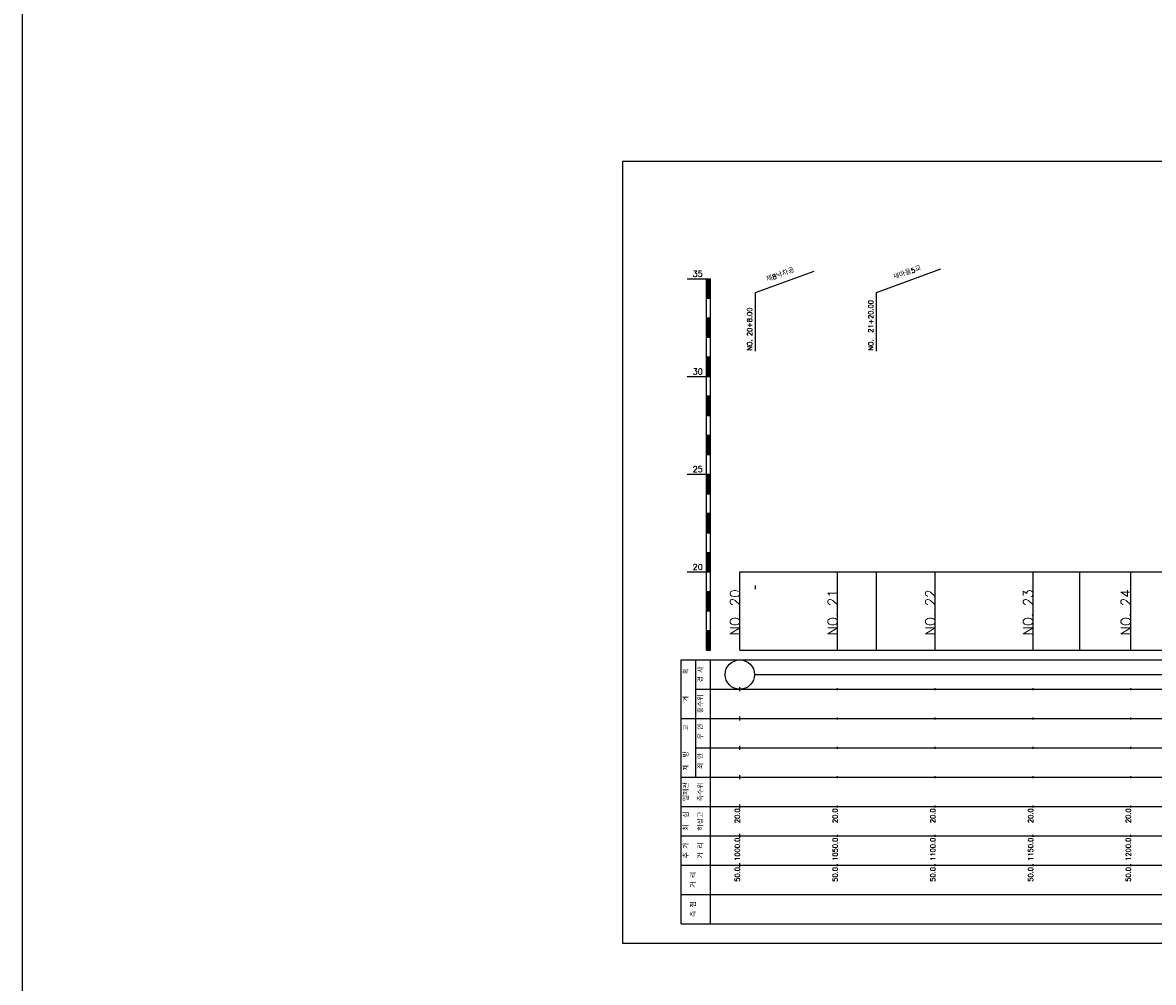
# Model space of a CAD drawing. Extents: x -3223 to 3521, y -191 to 2351.
# Tile 5 of 17: x -3223 to -2644, y 988 to 1479. Entities that reach past the tile are written whole.
import ezdxf
from ezdxf.enums import TextEntityAlignment as Align

# ---------------------------------------------------------------- set-up
doc = ezdxf.new("R2010")
doc.units = 0
doc.header["$LTSCALE"] = 5
for name, color, linetype in [('BOX', 5, 'CONTINUOUS'), ('DT1', 3, 'CONTINUOUS'), ('LT1', 4, 'CONTINUOUS'), ('ST1', 7, 'CONTINUOUS')]:
    doc.layers.add(name, color=color, linetype=linetype)
doc.styles.add('GHS', font='ROMANS.shx', dxfattribs={"bigfont": 'GHS.shx'})

msp = doc.modelspace()

# ---------------------------------------------------------------- linework, layer by layer
at = {"layer": 'BOX'}
msp.add_lwpolyline([(-2915.67, 1008), (-2315.67, 1008), (-2315.67, 1408), (-2915.67, 1408), (-2915.67, 1008)], dxfattribs=at)
at = {"layer": 'DT1'}
for p, q in [((-2855.67, 1189.08), (-2855.67, 1191.08)), ((-2847.67, 1189.08), (-2847.67, 1191.08)), ((-2805.67, 1189.58), (-2805.67, 1190.58)), ((-2755.67, 1189.58), (-2755.67, 1190.58)), ((-2705.67, 1189.58), (-2705.67, 1190.58)), ((-2655.67, 1189.58), (-2655.67, 1190.58))]:
    msp.add_line(p, q, dxfattribs=at)
at = {"layer": 'DT1', "linetype": 'CONTINUOUS'}
msp.add_lwpolyline([(-3222.61, 2188.43), (-2074.34, 2188.43), (-2074.34, -191.49), (-3222.61, -191.49)], close=True, dxfattribs=at)
at = {"layer": 'LT1'}
for p, q in [((-2882.67, 1348), (-2872.67, 1348)), ((-2872.67, 1158), (-2872.67, 1348)), ((-2872.67, 1348), (-2870.67, 1348)), ((-2870.67, 1158), (-2870.67, 1348)), ((-2872.17, 1347.8), (-2872.17, 1338.2)), ((-2871.67, 1347.8), (-2871.67, 1338.2)), ((-2871.17, 1347.8), (-2871.17, 1338.2)), ((-2872.67, 1338), (-2870.67, 1338)), ((-2872.67, 1328), (-2870.67, 1328)), ((-2872.17, 1327.8), (-2872.17, 1318.2)), ((-2871.67, 1327.8), (-2871.67, 1318.2)), ((-2871.17, 1327.8), (-2871.17, 1318.2)), ((-2872.67, 1318), (-2870.67, 1318)), ((-2872.67, 1308), (-2870.67, 1308)), ((-2872.17, 1307.8), (-2872.17, 1298.2)), ((-2871.67, 1307.8), (-2871.67, 1298.2)), ((-2871.17, 1307.8), (-2871.17, 1298.2)), ((-2882.67, 1298), (-2872.67, 1298)), ((-2872.67, 1298), (-2870.67, 1298)), ((-2872.67, 1288), (-2870.67, 1288)), ((-2872.17, 1287.8), (-2872.17, 1278.2)), ((-2871.67, 1287.8), (-2871.67, 1278.2)), ((-2871.17, 1287.8), (-2871.17, 1278.2)), ((-2872.67, 1278), (-2870.67, 1278)), ((-2872.67, 1268), (-2870.67, 1268)), ((-2872.17, 1267.8), (-2872.17, 1258.2)), ((-2871.67, 1267.8), (-2871.67, 1258.2)), ((-2871.17, 1267.8), (-2871.17, 1258.2)), ((-2872.67, 1258), (-2870.67, 1258)), ((-2882.67, 1248), (-2872.67, 1248)), ((-2872.67, 1248), (-2870.67, 1248)), ((-2872.17, 1247.8), (-2872.17, 1238.2)), ((-2871.67, 1247.8), (-2871.67, 1238.2)), ((-2871.17, 1247.8), (-2871.17, 1238.2)), ((-2872.67, 1238), (-2870.67, 1238)), ((-2872.67, 1228), (-2870.67, 1228)), ((-2872.17, 1227.8), (-2872.17, 1218.2)), ((-2871.67, 1227.8), (-2871.67, 1218.2)), ((-2871.17, 1227.8), (-2871.17, 1218.2)), ((-2872.67, 1218), (-2870.67, 1218)), ((-2872.67, 1208), (-2870.67, 1208)), ((-2872.17, 1207.8), (-2872.17, 1198.2)), ((-2871.67, 1207.8), (-2871.67, 1198.2)), ((-2871.17, 1207.8), (-2871.17, 1198.2)), ((-2882.67, 1198), (-2872.67, 1198)), ((-2872.67, 1198), (-2870.67, 1198)), ((-2855.67, 1158), (-2855.67, 1198)), ((-2805.67, 1158), (-2805.67, 1198)), ((-2785.67, 1158), (-2785.67, 1198)), ((-2755.67, 1158), (-2755.67, 1198)), ((-2705.67, 1158), (-2705.67, 1198)), ((-2681.67, 1158), (-2681.67, 1198)), ((-2655.67, 1158), (-2655.67, 1198)), ((-2872.67, 1188), (-2870.67, 1188)), ((-2872.17, 1187.8), (-2872.17, 1178.2)), ((-2871.67, 1187.8), (-2871.67, 1178.2)), ((-2871.17, 1187.8), (-2871.17, 1178.2)), ((-2872.67, 1178), (-2870.67, 1178)), ((-2872.67, 1168), (-2870.67, 1168)), ((-2872.17, 1167.8), (-2872.17, 1158.2)), ((-2871.67, 1167.8), (-2871.67, 1158.2)), ((-2871.17, 1167.8), (-2871.17, 1158.2)), ((-2872.67, 1158), (-2870.67, 1158)), ((-2855.67, 1158), (-2355.67, 1158)), ((-2855.67, 1137), (-2855.67, 1139)), ((-2805.67, 1137.5), (-2805.67, 1138.5)), ((-2755.67, 1137.5), (-2755.67, 1138.5)), ((-2705.67, 1137.5), (-2705.67, 1138.5)), ((-2655.67, 1137.5), (-2655.67, 1138.5)), ((-2855.67, 1122), (-2855.67, 1124)), ((-2805.67, 1122.5), (-2805.67, 1123.5)), ((-2755.67, 1122.5), (-2755.67, 1123.5)), ((-2705.67, 1122.5), (-2705.67, 1123.5)), ((-2655.67, 1122.5), (-2655.67, 1123.5)), ((-2855.67, 1107), (-2855.67, 1109)), ((-2805.67, 1107.5), (-2805.67, 1108.5)), ((-2755.67, 1107.5), (-2755.67, 1108.5)), ((-2705.67, 1107.5), (-2705.67, 1108.5)), ((-2655.67, 1107.5), (-2655.67, 1108.5)), ((-2855.67, 1092), (-2855.67, 1094)), ((-2805.67, 1092.5), (-2805.67, 1093.5)), ((-2755.67, 1092.5), (-2755.67, 1093.5)), ((-2705.67, 1092.5), (-2705.67, 1093.5)), ((-2655.67, 1092.5), (-2655.67, 1093.5)), ((-2855.67, 1077), (-2855.67, 1079)), ((-2805.67, 1077.5), (-2805.67, 1078.5)), ((-2755.67, 1077.5), (-2755.67, 1078.5)), ((-2705.67, 1077.5), (-2705.67, 1078.5)), ((-2655.67, 1077.5), (-2655.67, 1078.5)), ((-2855.67, 1062), (-2855.67, 1064)), ((-2805.67, 1062.5), (-2805.67, 1063.5)), ((-2755.67, 1062.5), (-2755.67, 1063.5)), ((-2705.67, 1062.5), (-2705.67, 1063.5)), ((-2655.67, 1062.5), (-2655.67, 1063.5)), ((-2855.67, 1047), (-2855.67, 1049)), ((-2805.67, 1047.5), (-2805.67, 1048.5)), ((-2755.67, 1047.5), (-2755.67, 1048.5)), ((-2705.67, 1047.5), (-2705.67, 1048.5)), ((-2655.67, 1047.5), (-2655.67, 1048.5))]:
    msp.add_line(p, q, dxfattribs=at)
at = {"layer": 'LT1', "linetype": 'CONTINUOUS'}
for p, q in [((-2847.67, 1341), (-2817.68, 1351.91)), ((-2785.67, 1341), (-2752.78, 1352.97)), ((-2847.67, 1311), (-2847.67, 1341)), ((-2785.67, 1311), (-2785.67, 1341))]:
    msp.add_line(p, q, dxfattribs=at)
at = {"layer": 'LT1'}
msp.add_lwpolyline([(-2855.67, 1198), (-2805.67, 1198), (-2755.67, 1198), (-2705.67, 1198), (-2655.67, 1198), (-2605.67, 1198), (-2555.67, 1198), (-2505.67, 1198), (-2455.67, 1198), (-2405.67, 1198), (-2355.67, 1198)], dxfattribs=at)
at = {"layer": 'ST1'}
for p, q in [((-2885.67, 1153), (-2342.67, 1153)), ((-2885.67, 1018), (-2885.67, 1153)), ((-2878.17, 1123), (-2878.17, 1153)), ((-2870.67, 1018), (-2870.67, 1153)), ((-2878.17, 1138), (-2342.67, 1138)), ((-2885.67, 1123), (-2342.67, 1123)), ((-2878.17, 1093), (-2878.17, 1123)), ((-2878.17, 1108), (-2342.67, 1108)), ((-2885.67, 1093), (-2342.67, 1093)), ((-2885.67, 1078), (-2342.67, 1078)), ((-2885.67, 1063), (-2342.67, 1063)), ((-2885.67, 1048), (-2342.67, 1048)), ((-2885.67, 1033), (-2342.67, 1033)), ((-2885.67, 1018), (-2342.67, 1018))]:
    msp.add_line(p, q, dxfattribs=at)
at = {"layer": 'ST1', "linetype": 'CONTINUOUS'}
msp.add_line((-2848.17, 1145.5), (-2363.17, 1145.5), dxfattribs=at)
msp.add_circle((-2855.67, 1145.5), 7.5, dxfattribs=at)

# ---------------------------------------------------------------- texts
at = {"layer": 'DT1', "linetype": 'CONTINUOUS', "style": 'GHS'}
for s, rotation, p in [('새마을5교', 20, (-2769.67, 1349.99)), ('제8낙차공', 20, (-2834.57, 1348.93)), ('  획', 90, (-2881.92, 1145.5)), ('경 사', 90, (-2874.42, 1145.5)), ('홍수위', 90, (-2874.42, 1130.5)), ('   계', 90, (-2881.92, 1130.5)), ('   고', 90, (-2881.92, 1115.5)), (' 우 안', 90, (-2874.42, 1115.5)), (' 제  방', 90, (-2881.92, 1100.5)), (' 좌 안', 90, (-2874.42, 1100.5)), ('일제관', 90, (-2881.92, 1085.5)), ('측수위', 90, (-2874.42, 1085.5)), ('최  심', 90, (-2881.92, 1070.5)), ('하상고', 90, (-2874.42, 1070.5)), ('추 가', 90, (-2881.92, 1055.5)), ('거 리', 90, (-2874.42, 1055.5)), ('거 리', 90, (-2878.17, 1040.5)), ('측 점', 90, (-2878.17, 1025.5))]:
    msp.add_text(s, height=2.5, rotation=rotation, dxfattribs=at).set_placement(p, align=Align.CENTER)
at = {"layer": 'DT1', "style": 'GHS'}
for s, p in [('35', (-2874.67, 1349)), ('30', (-2874.67, 1299)), ('25', (-2874.67, 1249)), ('20', (-2874.67, 1199))]:
    msp.add_text(s, height=3, dxfattribs=at).set_placement(p, align=Align.RIGHT)
at = {"layer": 'DT1', "linetype": 'CONTINUOUS', "style": 'GHS'}
for s, p in [('NO.  21+20.00', (-2787.42, 1311.12)), ('NO. 20+8.00', (-2849.42, 1311.12))]:
    msp.add_text(s, height=2.5, rotation=90, dxfattribs=at).set_placement(p)
at = {"layer": 'DT1', "style": 'GHS'}
for s, height, p in [('NO. 20', 5, (-2855.67, 1189.08)), ('NO. 21', 5, (-2805.67, 1189.08)), ('NO. 22', 5, (-2755.67, 1189.08)), ('NO. 23', 5, (-2705.67, 1189.08)), ('NO. 24', 5, (-2655.67, 1189.08)), (' 20.0', 2.5, (-2855.67, 1077)), (' 20.0', 2.5, (-2805.67, 1077)), (' 20.0', 2.5, (-2755.67, 1077)), (' 20.0', 2.5, (-2705.67, 1077)), (' 20.0', 2.5, (-2655.67, 1077)), ('  1000.0', 2.5, (-2855.67, 1062)), ('  1050.0', 2.5, (-2805.67, 1062)), ('  1100.0', 2.5, (-2755.67, 1062)), ('  1150.0', 2.5, (-2705.67, 1062)), ('  1200.0', 2.5, (-2655.67, 1062)), ('  50.0', 2.5, (-2855.67, 1047)), ('  50.0', 2.5, (-2805.67, 1047)), ('  50.0', 2.5, (-2755.67, 1047)), ('  50.0', 2.5, (-2705.67, 1047)), ('  50.0', 2.5, (-2655.67, 1047))]:
    msp.add_text(s, height=height, rotation=90, dxfattribs=at).set_placement(p, align=Align.RIGHT)

doc.saveas('drawing.dxf')
